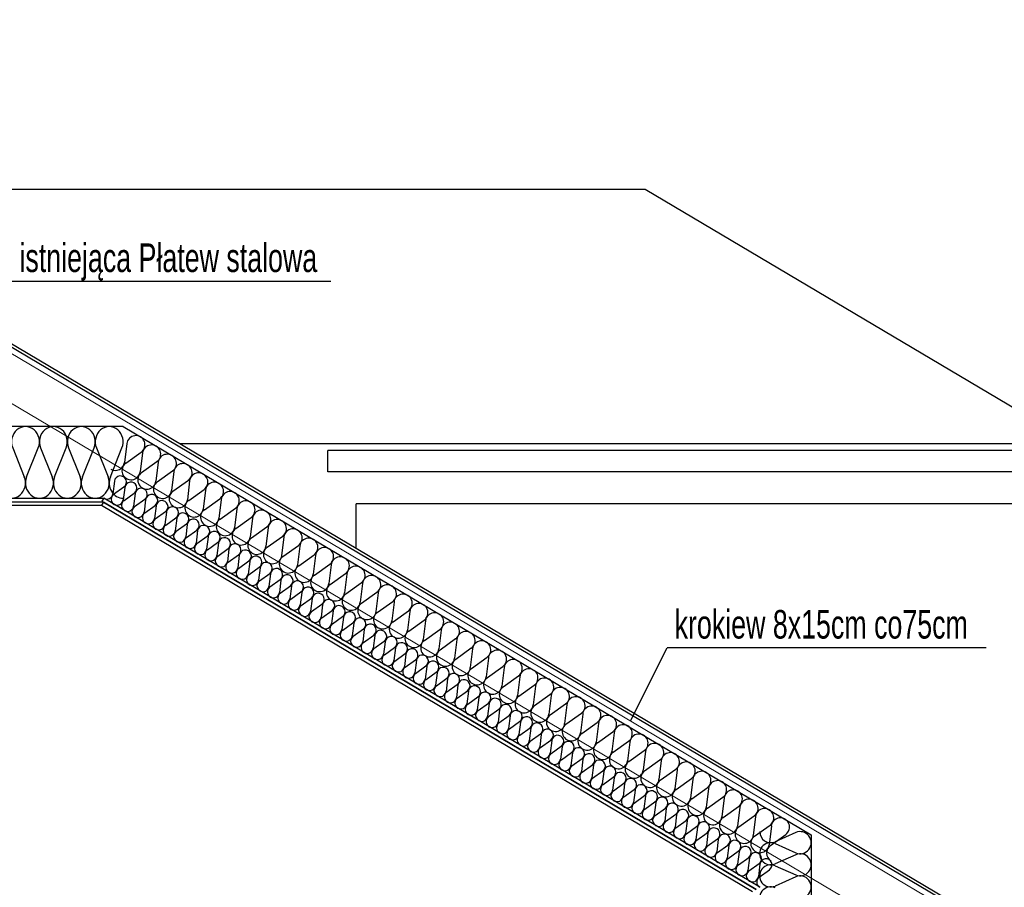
# Model space of a CAD drawing. Header units: millimetres. Extents: x -39 to 2061, y 142 to 1627.
# Tile 7 of 9: x 1092 to 1436, y 960 to 1263. Entities that reach past the tile are written whole.
import ezdxf

# ---------------------------------------------------------------- set-up
doc = ezdxf.new("R2010")
doc.units = ezdxf.units.MM
for name, color, linetype in [('__opis mały', 1, 'Continuous'), ('__opis pomocnicze', 9, 'Continuous'), ('__SZRAF', 8, 'Continuous')]:
    doc.layers.add(name, color=color, linetype=linetype)
doc.layers.add('Inwentaryzacja Konst._Nr_Pióra__3', color=7, linetype='Continuous', lineweight=20, true_color=0xff6600)
doc.styles.add('BIKTS', font='bikromsw.shx', dxfattribs={"width": 0.7})

msp = doc.modelspace()

# ---------------------------------------------------------------- linework, layer by layer
at = {"layer": '__opis pomocnicze'}
for p, q in [((1200.37, 1172.01), (1088.91, 1172.01)), ((1429.36, 1043.89), (1317.9, 1043.89))]:
    msp.add_line(p, q, dxfattribs=at)
msp.add_lwpolyline([(1305.05, 1018.41), (1317.9, 1043.89)], dxfattribs=at)
at = {"layer": '__SZRAF', "linetype": 'Continuous'}
for p, q in [((897.74, 1263.49), (1551.54, 875.69)), ((897.74, 1262.33), (1551.54, 874.53)), ((997.62, 1204.24), (1310.19, 1204.24)), ((1310.19, 1204.24), (1460.24, 1115.24)), ((1127.76, 1121.24), (1084.37, 1121.24)), ((1127.76, 1121.24), (1368.24, 978.61)), ((1129.02, 1115.3), (1128.22, 1108.73)), ((1460.24, 1115.24), (1147.67, 1115.24)), ((1089.15, 1113.79), (1093.21, 1103.69)), ((1094.03, 1103.69), (1098.09, 1113.79)), ((1098.91, 1113.79), (1102.96, 1103.69)), ((1103.78, 1103.69), (1107.84, 1113.79)), ((1108.66, 1113.79), (1112.72, 1103.69)), ((1113.54, 1103.69), (1117.59, 1113.79)), ((1118.41, 1113.79), (1122.47, 1103.69)), ((1123.29, 1103.69), (1127.35, 1113.79)), ((1128.68, 1108.46), (1134.05, 1112.31)), ((1134.52, 1112.04), (1133.71, 1105.47)), ((1477.24, 1112.96), (1199.24, 1112.96)), ((1199.24, 1105.46), (1199.24, 1112.96)), ((1134.17, 1105.2), (1139.55, 1109.05)), ((1140.01, 1108.78), (1139.2, 1102.21)), ((1139.67, 1101.94), (1145.04, 1105.79)), ((1145.51, 1105.52), (1144.7, 1098.95)), ((1469.74, 1105.46), (1199.24, 1105.46)), ((1124.68, 1102.16), (1124.14, 1097.79)), ((1145.16, 1098.68), (1150.54, 1102.54)), ((1151, 1102.26), (1150.19, 1095.69)), ((1124.44, 1097.61), (1128.02, 1100.19)), ((1128.32, 1100), (1127.78, 1095.63)), ((1128.08, 1095.45), (1131.66, 1098.03)), ((1131.96, 1097.85), (1131.42, 1093.47)), ((1150.66, 1095.42), (1156.03, 1099.28)), ((1156.5, 1099), (1155.69, 1092.43)), ((1051.99, 1094.99), (1120.56, 1094.99)), ((1053.24, 1096.24), (1120.95, 1096.24)), ((1120.85, 1094.82), (1120.22, 1093.74)), ((1120.95, 1096.22), (1120.31, 1095.14)), ((1120.31, 1095.14), (1348.99, 959.5)), ((1348.99, 959.5), (1120.85, 1094.82)), ((1350.24, 960.22), (1120.95, 1096.22)), ((1131.72, 1093.29), (1135.3, 1095.87)), ((1135.6, 1095.69), (1135.06, 1091.31)), ((1156.15, 1092.16), (1161.53, 1096.02)), ((1161.99, 1095.74), (1161.18, 1089.17)), ((1050.74, 1093.74), (1120.22, 1093.74)), ((1120.22, 1093.74), (1347.74, 958.79)), ((1135.36, 1091.13), (1138.94, 1093.71)), ((1139.24, 1093.53), (1138.7, 1089.15)), ((1139, 1088.97), (1142.58, 1091.55)), ((1142.88, 1091.37), (1142.33, 1087)), ((1161.65, 1088.9), (1167.02, 1092.76)), ((1167.48, 1092.48), (1166.68, 1085.92)), ((1209.24, 1078.73), (1209.24, 1094.24)), ((1460.24, 1094.24), (1209.24, 1094.24)), ((1142.64, 1086.81), (1146.22, 1089.39)), ((1146.52, 1089.21), (1145.97, 1084.84)), ((1167.14, 1085.64), (1172.52, 1089.5)), ((1172.98, 1089.22), (1172.17, 1082.66)), ((1146.28, 1084.66), (1149.86, 1087.23)), ((1150.16, 1087.05), (1149.61, 1082.68)), ((1149.92, 1082.5), (1153.49, 1085.07)), ((1153.8, 1084.89), (1153.25, 1080.52)), ((1172.64, 1082.38), (1178.01, 1086.24)), ((1178.47, 1085.97), (1177.67, 1079.4)), ((1153.56, 1080.34), (1157.13, 1082.92)), ((1157.44, 1082.73), (1156.89, 1078.36)), ((1157.2, 1078.18), (1160.77, 1080.76)), ((1178.13, 1079.12), (1183.51, 1082.98)), ((1183.97, 1082.71), (1183.16, 1076.14)), ((1161.08, 1080.58), (1160.53, 1076.2)), ((1160.84, 1076.02), (1164.41, 1078.6)), ((1164.72, 1078.42), (1164.17, 1074.04)), ((1183.62, 1075.86), (1189, 1079.72)), ((1189.46, 1079.45), (1188.66, 1072.88)), ((1164.48, 1073.86), (1168.05, 1076.44)), ((1168.36, 1076.26), (1167.81, 1071.88)), ((1168.12, 1071.7), (1171.69, 1074.28)), ((1172, 1074.1), (1171.45, 1069.73)), ((1189.12, 1072.61), (1194.5, 1076.46)), ((1194.96, 1076.19), (1194.15, 1069.62)), ((1171.76, 1069.54), (1175.33, 1072.12)), ((1175.64, 1071.94), (1175.09, 1067.57)), ((1194.61, 1069.35), (1199.99, 1073.2)), ((1200.45, 1072.93), (1199.65, 1066.36)), ((1175.4, 1067.39), (1178.97, 1069.96)), ((1179.28, 1069.78), (1178.73, 1065.41)), ((1179.04, 1065.23), (1182.61, 1067.8)), ((1182.92, 1067.62), (1182.37, 1063.25)), ((1200.11, 1066.09), (1205.49, 1069.94)), ((1205.95, 1069.67), (1205.14, 1063.1)), ((1182.67, 1063.07), (1186.25, 1065.65)), ((1186.56, 1065.46), (1186.01, 1061.09)), ((1186.31, 1060.91), (1189.89, 1063.49)), ((1205.6, 1062.83), (1210.98, 1066.68)), ((1211.44, 1066.41), (1210.64, 1059.84)), ((1211.1, 1059.57), (1216.48, 1063.43)), ((1190.2, 1063.31), (1189.65, 1058.93)), ((1189.95, 1058.75), (1193.53, 1061.33)), ((1193.83, 1061.15), (1193.29, 1056.77)), ((1216.94, 1063.15), (1216.13, 1056.58)), ((1216.59, 1056.31), (1221.97, 1060.17)), ((1193.59, 1056.59), (1197.17, 1059.17)), ((1197.47, 1058.99), (1196.93, 1054.62)), ((1197.23, 1054.43), (1200.81, 1057.01)), ((1201.11, 1056.83), (1200.57, 1052.46)), ((1222.43, 1059.89), (1221.63, 1053.32)), ((1222.09, 1053.05), (1227.47, 1056.91)), ((1227.93, 1056.63), (1227.12, 1050.06)), ((1200.87, 1052.28), (1204.45, 1054.85)), ((1204.75, 1054.67), (1204.21, 1050.3)), ((1227.58, 1049.79), (1232.96, 1053.65)), ((1233.42, 1053.37), (1232.62, 1046.81)), ((1204.51, 1050.12), (1208.09, 1052.69)), ((1208.39, 1052.51), (1207.85, 1048.14)), ((1208.15, 1047.96), (1211.73, 1050.53)), ((1212.03, 1050.35), (1211.49, 1045.98)), ((1233.08, 1046.53), (1238.46, 1050.39)), ((1238.92, 1050.11), (1238.11, 1043.55)), ((1211.79, 1045.8), (1215.37, 1048.38)), ((1215.67, 1048.19), (1215.12, 1043.82)), ((1215.43, 1043.64), (1219.01, 1046.22)), ((1238.57, 1043.27), (1243.95, 1047.13)), ((1244.41, 1046.86), (1243.61, 1040.29)), ((1219.31, 1046.04), (1218.76, 1041.66)), ((1219.07, 1041.48), (1222.64, 1044.06)), ((1222.95, 1043.88), (1222.4, 1039.5)), ((1244.07, 1040.01), (1249.44, 1043.87)), ((1249.91, 1043.6), (1249.1, 1037.03)), ((1222.71, 1039.32), (1226.28, 1041.9)), ((1226.59, 1041.72), (1226.04, 1037.35)), ((1226.35, 1037.16), (1229.92, 1039.74)), ((1230.23, 1039.56), (1229.68, 1035.19)), ((1249.56, 1036.75), (1254.94, 1040.61)), ((1255.4, 1040.34), (1254.6, 1033.77)), ((1229.99, 1035.01), (1233.56, 1037.58)), ((1233.87, 1037.4), (1233.32, 1033.03)), ((1255.06, 1033.5), (1260.43, 1037.35)), ((1260.9, 1037.08), (1260.09, 1030.51)), ((1233.63, 1032.85), (1237.2, 1035.42)), ((1237.51, 1035.24), (1236.96, 1030.87)), ((1237.27, 1030.69), (1240.84, 1033.27)), ((1241.15, 1033.08), (1240.6, 1028.71)), ((1260.55, 1030.24), (1265.93, 1034.09)), ((1266.39, 1033.82), (1265.58, 1027.25)), ((1240.91, 1028.53), (1244.48, 1031.11)), ((1244.79, 1030.92), (1244.24, 1026.55)), ((1266.05, 1026.98), (1271.42, 1030.83)), ((1271.89, 1030.56), (1271.08, 1023.99)), ((1244.55, 1026.37), (1248.12, 1028.95)), ((1248.43, 1028.77), (1247.88, 1024.39)), ((1248.19, 1024.21), (1251.76, 1026.79)), ((1252.07, 1026.61), (1251.52, 1022.23)), ((1271.54, 1023.72), (1276.92, 1027.57)), ((1277.38, 1027.3), (1276.57, 1020.73)), ((1251.83, 1022.05), (1255.4, 1024.63)), ((1255.71, 1024.45), (1255.16, 1020.08)), ((1255.46, 1019.89), (1259.04, 1022.47)), ((1259.35, 1022.29), (1258.8, 1017.92)), ((1277.04, 1020.46), (1282.41, 1024.32)), ((1282.88, 1024.04), (1282.07, 1017.47)), ((1259.1, 1017.74), (1262.68, 1020.31)), ((1262.98, 1020.13), (1262.44, 1015.76)), ((1282.53, 1017.2), (1287.91, 1021.06)), ((1288.37, 1020.78), (1287.56, 1014.21)), ((1262.74, 1015.58), (1266.32, 1018.15)), ((1266.62, 1017.97), (1266.08, 1013.6)), ((1266.38, 1013.42), (1269.96, 1016)), ((1270.26, 1015.81), (1269.72, 1011.44)), ((1288.03, 1013.94), (1293.4, 1017.8)), ((1293.86, 1017.52), (1293.06, 1010.95)), ((1270.02, 1011.26), (1273.6, 1013.84)), ((1273.9, 1013.66), (1273.36, 1009.28)), ((1293.52, 1010.68), (1298.9, 1014.54)), ((1299.36, 1014.26), (1298.55, 1007.7)), ((1273.66, 1009.1), (1277.24, 1011.68)), ((1277.54, 1011.5), (1277, 1007.12)), ((1277.3, 1006.94), (1280.88, 1009.52)), ((1281.18, 1009.34), (1280.64, 1004.96)), ((1299.02, 1007.42), (1304.39, 1011.28)), ((1304.85, 1011), (1304.05, 1004.44)), ((1280.94, 1004.78), (1284.52, 1007.36)), ((1284.82, 1007.18), (1284.27, 1002.81)), ((1284.58, 1002.62), (1288.16, 1005.2)), ((1288.46, 1005.02), (1287.91, 1000.65)), ((1304.51, 1004.16), (1309.89, 1008.02)), ((1310.35, 1007.75), (1309.54, 1001.18)), ((1288.22, 1000.47), (1291.79, 1003.04)), ((1292.1, 1002.86), (1291.55, 998.49)), ((1310, 1000.9), (1315.38, 1004.76)), ((1315.84, 1004.49), (1315.04, 997.92)), ((1315.5, 997.64), (1320.88, 1001.5)), ((1291.86, 998.31), (1295.43, 1000.88)), ((1295.74, 1000.7), (1295.19, 996.33)), ((1295.5, 996.15), (1299.07, 998.73)), ((1299.38, 998.54), (1298.83, 994.17)), ((1321.34, 1001.23), (1320.53, 994.66)), ((1320.99, 994.39), (1326.37, 998.24)), ((1299.14, 993.99), (1302.71, 996.57)), ((1303.02, 996.39), (1302.47, 992.01)), ((1326.83, 997.97), (1326.03, 991.4)), ((1326.49, 991.13), (1331.87, 994.98)), ((1332.33, 994.71), (1331.52, 988.14)), ((1302.78, 991.83), (1306.35, 994.41)), ((1306.66, 994.23), (1306.11, 989.85)), ((1306.42, 989.67), (1309.99, 992.25)), ((1310.3, 992.07), (1309.75, 987.7)), ((1331.98, 987.87), (1337.36, 991.72)), ((1337.82, 991.45), (1337.02, 984.88)), ((1310.06, 987.51), (1313.63, 990.09)), ((1313.94, 989.91), (1313.39, 985.54)), ((1313.7, 985.36), (1317.27, 987.93)), ((1317.58, 987.75), (1317.03, 983.38)), ((1337.48, 984.61), (1342.86, 988.46)), ((1343.32, 988.19), (1342.51, 981.62)), ((1317.34, 983.2), (1320.91, 985.77)), ((1321.22, 985.59), (1320.67, 981.22)), ((1342.97, 981.35), (1348.35, 985.21)), ((1348.81, 984.93), (1348.01, 978.36)), ((1320.98, 981.04), (1324.55, 983.61)), ((1324.86, 983.43), (1324.31, 979.06)), ((1324.61, 978.88), (1328.19, 981.46)), ((1328.5, 981.27), (1327.95, 976.9)), ((1348.47, 978.09), (1353.85, 981.95)), ((1354.31, 981.67), (1353.5, 975.1)), ((1328.25, 976.72), (1331.83, 979.3)), ((1332.14, 979.12), (1331.59, 974.74)), ((1353.96, 974.83), (1359.34, 978.69)), ((1362.87, 979.35), (1355.6, 976.14)), ((1368.24, 978.61), (1368.24, 832.74)), ((1331.89, 974.56), (1335.47, 977.14)), ((1335.77, 976.96), (1335.23, 972.58)), ((1335.53, 972.4), (1339.11, 974.98)), ((1339.41, 974.8), (1338.87, 970.43)), ((1355.6, 975.49), (1362.87, 972.27)), ((1339.17, 970.24), (1342.75, 972.82)), ((1343.05, 972.64), (1342.51, 968.27)), ((1342.81, 968.09), (1346.39, 970.66)), ((1362.87, 971.62), (1355.6, 968.4)), ((1346.69, 970.48), (1346.15, 966.11)), ((1346.45, 965.93), (1350.03, 968.5)), ((1350.33, 968.32), (1349.79, 963.95)), ((1355.6, 967.75), (1362.87, 964.54)), ((1350.09, 963.77), (1353.67, 966.34)), ((1362.87, 963.89), (1355.6, 960.67))]:
    msp.add_line(p, q, dxfattribs=at)
for centre, major_axis, ratio, start_param, end_param in [((1093.62, 1115.93), (0, 5.32), 0.91718, 4.299595, 8.266775), ((1103.37, 1115.93), (0, 5.32), 0.91718, 4.299595, 8.266775), ((1113.13, 1115.93), (0, 5.32), 0.91718, 4.299595, 8.266775), ((1122.88, 1115.93), (0, 5.32), 0.91718, 4.299595, 8.266775), ((1132.19, 1114.91), (2.75, -1.63), 0.9987, 5.870392, 9.837571), ((1137.69, 1111.65), (2.75, -1.63), 0.9987, 5.870392, 9.837571), ((1143.18, 1108.39), (2.75, -1.63), 0.9987, 5.870392, 9.837571), ((1125.05, 1109.12), (2.75, -1.63), 0.9987, 4.712389, 6.695979), ((1130.54, 1105.86), (2.75, -1.63), 0.9987, 2.7288, 6.695979), ((1148.67, 1105.13), (2.75, -1.63), 0.9987, 5.870392, 9.837571), ((1136.04, 1102.6), (2.75, -1.63), 0.9987, 2.7288, 6.695979), ((1154.17, 1101.87), (2.75, -1.63), 0.9987, 5.870392, 9.837571), ((1088.74, 1101.56), (0, 5.32), 0.91718, 1.158004, 5.125183), ((1098.5, 1101.56), (0, 5.32), 0.91718, 1.158004, 5.125183), ((1108.25, 1101.56), (0, 5.32), 0.91718, 1.158004, 5.125183), ((1118, 1101.56), (0, 5.32), 0.91718, 1.158004, 5.125183), ((1127.76, 1101.56), (0, 5.32), 0.91718, 1.158004, 3.141593), ((1126.79, 1101.91), (1.08, 1.83), 0.994821, 4.299595, 8.266775), ((1130.43, 1099.75), (1.08, 1.83), 0.994821, 4.299595, 8.266775), ((1141.53, 1099.34), (2.75, -1.63), 0.9987, 2.7288, 6.695979), ((1159.66, 1098.61), (2.75, -1.63), 0.9987, 5.870392, 9.837571), ((1134.07, 1097.59), (1.08, 1.83), 0.994821, 4.299595, 8.266775), ((1147.02, 1096.09), (2.75, -1.63), 0.9987, 2.7288, 6.695979), ((1165.16, 1095.35), (2.75, -1.63), 0.9987, 5.870392, 9.837571), ((1122.04, 1098.04), (1.08, 1.83), 0.994821, 3.141593, 5.125182), ((1125.67, 1095.89), (1.08, 1.83), 0.994821, 1.158004, 5.125183), ((1129.31, 1093.73), (1.08, 1.83), 0.994821, 1.158004, 5.125183), ((1137.71, 1095.43), (1.08, 1.83), 0.994821, 4.299595, 8.266775), ((1141.34, 1093.27), (1.08, 1.83), 0.994821, 4.299595, 8.266775), ((1152.52, 1092.83), (2.75, -1.63), 0.9987, 2.7288, 6.695979), ((1170.65, 1092.09), (2.75, -1.63), 0.9987, 5.870392, 9.837571), ((1132.95, 1091.57), (1.08, 1.83), 0.994821, 1.158004, 5.125183), ((1136.59, 1089.41), (1.08, 1.83), 0.994821, 1.158004, 5.125183), ((1144.98, 1091.11), (1.08, 1.83), 0.994821, 4.299595, 8.266775), ((1148.62, 1088.96), (1.08, 1.83), 0.994821, 4.299595, 8.266775), ((1158.01, 1089.57), (2.75, -1.63), 0.9987, 2.7288, 6.695979), ((1176.15, 1088.83), (2.75, -1.63), 0.9987, 5.870392, 9.837571), ((1140.23, 1087.25), (1.08, 1.83), 0.994821, 1.158004, 5.125183), ((1152.26, 1086.8), (1.08, 1.83), 0.994821, 4.299595, 8.266775), ((1163.51, 1086.31), (2.75, -1.63), 0.9987, 2.7288, 6.695979), ((1181.64, 1085.57), (2.75, -1.63), 0.9987, 5.870392, 9.837571), ((1143.87, 1085.09), (1.08, 1.83), 0.994821, 1.158004, 5.125183), ((1147.51, 1082.93), (1.08, 1.83), 0.994821, 1.158004, 5.125183), ((1155.9, 1084.64), (1.08, 1.83), 0.994821, 4.299595, 8.266775), ((1159.54, 1082.48), (1.08, 1.83), 0.994821, 4.299595, 8.266775), ((1169, 1083.05), (2.75, -1.63), 0.9987, 2.7288, 6.695979), ((1187.14, 1082.31), (2.75, -1.63), 0.9987, 5.870392, 9.837571), ((1151.15, 1080.77), (1.08, 1.83), 0.994821, 1.158004, 5.125183), ((1163.18, 1080.32), (1.08, 1.83), 0.994821, 4.299595, 8.266775), ((1174.5, 1079.79), (2.75, -1.63), 0.9987, 2.7288, 6.695979), ((1192.63, 1079.06), (2.75, -1.63), 0.9987, 5.870392, 9.837571), ((1154.79, 1078.62), (1.08, 1.83), 0.994821, 1.158004, 5.125183), ((1158.43, 1076.46), (1.08, 1.83), 0.994821, 1.158004, 5.125183), ((1166.82, 1078.16), (1.08, 1.83), 0.994821, 4.299595, 8.266775), ((1170.46, 1076), (1.08, 1.83), 0.994821, 4.299595, 8.266775), ((1179.99, 1076.53), (2.75, -1.63), 0.9987, 2.7288, 6.695979), ((1198.13, 1075.8), (2.75, -1.63), 0.9987, 5.870392, 9.837571), ((1162.07, 1074.3), (1.08, 1.83), 0.994821, 1.158004, 5.125183), ((1165.71, 1072.14), (1.08, 1.83), 0.994821, 1.158004, 5.125183), ((1174.1, 1073.84), (1.08, 1.83), 0.994821, 4.299595, 8.266775), ((1177.74, 1071.69), (1.08, 1.83), 0.994821, 4.299595, 8.266775), ((1185.49, 1073.27), (2.75, -1.63), 0.9987, 2.7288, 6.695979), ((1203.62, 1072.54), (2.75, -1.63), 0.9987, 5.870392, 9.837571), ((1169.35, 1069.98), (1.08, 1.83), 0.994821, 1.158004, 5.125183), ((1181.38, 1069.53), (1.08, 1.83), 0.994821, 4.299595, 8.266775), ((1190.98, 1070.01), (2.75, -1.63), 0.9987, 2.7288, 6.695979), ((1209.12, 1069.28), (2.75, -1.63), 0.9987, 5.870392, 9.837571), ((1172.99, 1067.82), (1.08, 1.83), 0.994821, 1.158004, 5.125183), ((1176.63, 1065.66), (1.08, 1.83), 0.994821, 1.158004, 5.125183), ((1185.02, 1067.37), (1.08, 1.83), 0.994821, 4.299595, 8.266775), ((1188.66, 1065.21), (1.08, 1.83), 0.994821, 4.299595, 8.266775), ((1196.48, 1066.75), (2.75, -1.63), 0.9987, 2.7288, 6.695979), ((1214.61, 1066.02), (2.75, -1.63), 0.9987, 5.870392, 9.837571), ((1180.27, 1063.5), (1.08, 1.83), 0.994821, 1.158004, 5.125183), ((1192.3, 1063.05), (1.08, 1.83), 0.994821, 4.299595, 8.266775), ((1201.97, 1063.49), (2.75, -1.63), 0.9987, 2.7288, 6.695979), ((1220.11, 1062.76), (2.75, -1.63), 0.9987, 5.870392, 9.837571), ((1183.91, 1061.35), (1.08, 1.83), 0.994821, 1.158004, 5.125183), ((1187.55, 1059.19), (1.08, 1.83), 0.994821, 1.158004, 5.125183), ((1195.94, 1060.89), (1.08, 1.83), 0.994821, 4.299595, 8.266775), ((1199.58, 1058.73), (1.08, 1.83), 0.994821, 4.299595, 8.266775), ((1207.47, 1060.23), (2.75, -1.63), 0.9987, 2.7288, 6.695979), ((1225.6, 1059.5), (2.75, -1.63), 0.9987, 5.870392, 9.837571), ((1191.19, 1057.03), (1.08, 1.83), 0.994821, 1.158004, 5.125183), ((1194.82, 1054.87), (1.08, 1.83), 0.994821, 1.158004, 5.125183), ((1203.22, 1056.57), (1.08, 1.83), 0.994821, 4.299595, 8.266775), ((1206.86, 1054.42), (1.08, 1.83), 0.994821, 4.299595, 8.266775), ((1212.96, 1056.98), (2.75, -1.63), 0.9987, 2.7288, 6.695979), ((1231.1, 1056.24), (2.75, -1.63), 0.9987, 5.870392, 9.837571), ((1198.46, 1052.71), (1.08, 1.83), 0.994821, 1.158004, 5.125183), ((1210.49, 1052.26), (1.08, 1.83), 0.994821, 4.299595, 8.266775), ((1218.46, 1053.72), (2.75, -1.63), 0.9987, 2.7288, 6.695979), ((1236.59, 1052.98), (2.75, -1.63), 0.9987, 5.870392, 9.837571), ((1202.1, 1050.55), (1.08, 1.83), 0.994821, 1.158004, 5.125183), ((1205.74, 1048.39), (1.08, 1.83), 0.994821, 1.158004, 5.125183), ((1214.13, 1050.1), (1.08, 1.83), 0.994821, 4.299595, 8.266775), ((1217.77, 1047.94), (1.08, 1.83), 0.994821, 4.299595, 8.266775), ((1223.95, 1050.46), (2.75, -1.63), 0.9987, 2.7288, 6.695979), ((1229.45, 1047.2), (2.75, -1.63), 0.9987, 2.7288, 6.695979), ((1242.09, 1049.72), (2.75, -1.63), 0.9987, 5.870392, 9.837571), ((1247.58, 1046.46), (2.75, -1.63), 0.9987, 5.870392, 9.837571), ((1209.38, 1046.24), (1.08, 1.83), 0.994821, 1.158004, 5.125183), ((1221.41, 1045.78), (1.08, 1.83), 0.994821, 4.299595, 8.266775), ((1234.94, 1043.94), (2.75, -1.63), 0.9987, 2.7288, 6.695979), ((1253.08, 1043.2), (2.75, -1.63), 0.9987, 5.870392, 9.837571), ((1213.02, 1044.08), (1.08, 1.83), 0.994821, 1.158004, 5.125183), ((1216.66, 1041.92), (1.08, 1.83), 0.994821, 1.158004, 5.125183), ((1225.05, 1043.62), (1.08, 1.83), 0.994821, 4.299595, 8.266775), ((1228.69, 1041.46), (1.08, 1.83), 0.994821, 4.299595, 8.266775), ((1240.44, 1040.68), (2.75, -1.63), 0.9987, 2.7288, 6.695979), ((1258.57, 1039.95), (2.75, -1.63), 0.9987, 5.870392, 9.837571), ((1220.3, 1039.76), (1.08, 1.83), 0.994821, 1.158004, 5.125183), ((1223.94, 1037.6), (1.08, 1.83), 0.994821, 1.158004, 5.125183), ((1232.33, 1039.3), (1.08, 1.83), 0.994821, 4.299595, 8.266775), ((1235.97, 1037.15), (1.08, 1.83), 0.994821, 4.299595, 8.266775), ((1245.93, 1037.42), (2.75, -1.63), 0.9987, 2.7288, 6.695979), ((1264.07, 1036.69), (2.75, -1.63), 0.9987, 5.870392, 9.837571), ((1227.58, 1035.44), (1.08, 1.83), 0.994821, 1.158004, 5.125183), ((1239.61, 1034.99), (1.08, 1.83), 0.994821, 4.299595, 8.266775), ((1251.43, 1034.16), (2.75, -1.63), 0.9987, 2.7288, 6.695979), ((1269.56, 1033.43), (2.75, -1.63), 0.9987, 5.870392, 9.837571), ((1231.22, 1033.28), (1.08, 1.83), 0.994821, 1.158004, 5.125183), ((1234.86, 1031.12), (1.08, 1.83), 0.994821, 1.158004, 5.125183), ((1243.25, 1032.83), (1.08, 1.83), 0.994821, 4.299595, 8.266775), ((1246.89, 1030.67), (1.08, 1.83), 0.994821, 4.299595, 8.266775), ((1256.92, 1030.9), (2.75, -1.63), 0.9987, 2.7288, 6.695979), ((1275.06, 1030.17), (2.75, -1.63), 0.9987, 5.870392, 9.837571), ((1238.5, 1028.97), (1.08, 1.83), 0.994821, 1.158004, 5.125183), ((1250.53, 1028.51), (1.08, 1.83), 0.994821, 4.299595, 8.266775), ((1262.42, 1027.64), (2.75, -1.63), 0.9987, 2.7288, 6.695979), ((1280.55, 1026.91), (2.75, -1.63), 0.9987, 5.870392, 9.837571), ((1242.14, 1026.81), (1.08, 1.83), 0.994821, 1.158004, 5.125183), ((1245.78, 1024.65), (1.08, 1.83), 0.994821, 1.158004, 5.125183), ((1254.17, 1026.35), (1.08, 1.83), 0.994821, 4.299595, 8.266775), ((1257.81, 1024.19), (1.08, 1.83), 0.994821, 4.299595, 8.266775), ((1267.91, 1024.38), (2.75, -1.63), 0.9987, 2.7288, 6.695979), ((1286.04, 1023.65), (2.75, -1.63), 0.9987, 5.870392, 9.837571), ((1249.42, 1022.49), (1.08, 1.83), 0.994821, 1.158004, 5.125183), ((1261.45, 1022.04), (1.08, 1.83), 0.994821, 4.299595, 8.266775), ((1265.09, 1019.88), (1.08, 1.83), 0.994821, 4.299595, 8.266775), ((1273.4, 1021.12), (2.75, -1.63), 0.9987, 2.7288, 6.695979), ((1291.54, 1020.39), (2.75, -1.63), 0.9987, 5.870392, 9.837571), ((1253.06, 1020.33), (1.08, 1.83), 0.994821, 1.158004, 5.125183), ((1256.7, 1018.17), (1.08, 1.83), 0.994821, 1.158004, 5.125183), ((1268.73, 1017.72), (1.08, 1.83), 0.994821, 4.299595, 8.266775), ((1278.9, 1017.87), (2.75, -1.63), 0.9987, 2.7288, 6.695979), ((1297.03, 1017.13), (2.75, -1.63), 0.9987, 5.870392, 9.837571), ((1260.34, 1016.01), (1.08, 1.83), 0.994821, 1.158004, 5.125183), ((1263.98, 1013.85), (1.08, 1.83), 0.994821, 1.158004, 5.125183), ((1272.37, 1015.56), (1.08, 1.83), 0.994821, 4.299595, 8.266775), ((1276.01, 1013.4), (1.08, 1.83), 0.994821, 4.299595, 8.266775), ((1284.39, 1014.61), (2.75, -1.63), 0.9987, 2.7288, 6.695979), ((1302.53, 1013.87), (2.75, -1.63), 0.9987, 5.870392, 9.837571), ((1267.61, 1011.7), (1.08, 1.83), 0.994821, 1.158004, 5.125183), ((1279.64, 1011.24), (1.08, 1.83), 0.994821, 4.299595, 8.266775), ((1289.89, 1011.35), (2.75, -1.63), 0.9987, 2.7288, 6.695979), ((1308.02, 1010.61), (2.75, -1.63), 0.9987, 5.870392, 9.837571), ((1271.25, 1009.54), (1.08, 1.83), 0.994821, 1.158004, 5.125183), ((1274.89, 1007.38), (1.08, 1.83), 0.994821, 1.158004, 5.125183), ((1283.28, 1009.08), (1.08, 1.83), 0.994821, 4.299595, 8.266775), ((1286.92, 1006.92), (1.08, 1.83), 0.994821, 4.299595, 8.266775), ((1295.38, 1008.09), (2.75, -1.63), 0.9987, 2.7288, 6.695979), ((1313.52, 1007.35), (2.75, -1.63), 0.9987, 5.870392, 9.837571), ((1278.53, 1005.22), (1.08, 1.83), 0.994821, 1.158004, 5.125183), ((1290.56, 1004.77), (1.08, 1.83), 0.994821, 4.299595, 8.266775), ((1300.88, 1004.83), (2.75, -1.63), 0.9987, 2.7288, 6.695979), ((1319.01, 1004.09), (2.75, -1.63), 0.9987, 5.870392, 9.837571), ((1282.17, 1003.06), (1.08, 1.83), 0.994821, 1.158004, 5.125183), ((1285.81, 1000.9), (1.08, 1.83), 0.994821, 1.158004, 5.125183), ((1294.2, 1002.61), (1.08, 1.83), 0.994821, 4.299595, 8.266775), ((1297.84, 1000.45), (1.08, 1.83), 0.994821, 4.299595, 8.266775), ((1306.37, 1001.57), (2.75, -1.63), 0.9987, 2.7288, 6.695979), ((1324.51, 1000.84), (2.75, -1.63), 0.9987, 5.870392, 9.837571), ((1289.45, 998.74), (1.08, 1.83), 0.994821, 1.158004, 5.125183), ((1293.09, 996.58), (1.08, 1.83), 0.994821, 1.158004, 5.125183), ((1301.48, 998.29), (1.08, 1.83), 0.994821, 4.299595, 8.266775), ((1305.12, 996.13), (1.08, 1.83), 0.994821, 4.299595, 8.266775), ((1311.87, 998.31), (2.75, -1.63), 0.9987, 2.7288, 6.695979), ((1330, 997.58), (2.75, -1.63), 0.9987, 5.870392, 9.837571), ((1296.73, 994.43), (1.08, 1.83), 0.994821, 1.158004, 5.125183), ((1308.76, 993.97), (1.08, 1.83), 0.994821, 4.299595, 8.266775), ((1317.36, 995.05), (2.75, -1.63), 0.9987, 2.7288, 6.695979), ((1335.5, 994.32), (2.75, -1.63), 0.9987, 5.870392, 9.837571), ((1300.37, 992.27), (1.08, 1.83), 0.994821, 1.158004, 5.125183), ((1304.01, 990.11), (1.08, 1.83), 0.994821, 1.158004, 5.125183), ((1312.4, 991.81), (1.08, 1.83), 0.994821, 4.299595, 8.266775), ((1316.04, 989.65), (1.08, 1.83), 0.994821, 4.299595, 8.266775), ((1322.86, 991.79), (2.75, -1.63), 0.9987, 2.7288, 6.695979), ((1340.99, 991.06), (2.75, -1.63), 0.9987, 5.870392, 9.837571), ((1346.49, 987.8), (2.75, -1.63), 0.9987, 5.870392, 9.837571), ((1307.65, 987.95), (1.08, 1.83), 0.994821, 1.158004, 5.125183), ((1319.68, 987.5), (1.08, 1.83), 0.994821, 4.299595, 8.266775), ((1328.35, 988.53), (2.75, -1.63), 0.9987, 2.7288, 6.695979), ((1333.85, 985.27), (2.75, -1.63), 0.9987, 2.7288, 6.695979), ((1351.98, 984.54), (2.75, -1.63), 0.9987, 5.870392, 9.837571), ((1311.29, 985.79), (1.08, 1.83), 0.994821, 1.158004, 5.125183), ((1314.93, 983.63), (1.08, 1.83), 0.994821, 1.158004, 5.125183), ((1323.32, 985.34), (1.08, 1.83), 0.994821, 4.299595, 8.266775), ((1326.96, 983.18), (1.08, 1.83), 0.994821, 4.299595, 8.266775), ((1339.34, 982.01), (2.75, -1.63), 0.9987, 2.7288, 6.695979), ((1357.48, 981.28), (2.75, -1.63), 0.9987, 5.870392, 9.837571), ((1318.57, 981.47), (1.08, 1.83), 0.994821, 1.158004, 5.125183), ((1322.21, 979.32), (1.08, 1.83), 0.994821, 1.158004, 5.125183), ((1330.6, 981.02), (1.08, 1.83), 0.994821, 4.299595, 8.266775), ((1334.24, 978.86), (1.08, 1.83), 0.994821, 4.299595, 8.266775), ((1344.84, 978.76), (2.75, -1.63), 0.9987, 2.7288, 6.695979), ((1325.85, 977.16), (1.08, 1.83), 0.994821, 1.158004, 5.125183), ((1337.88, 976.7), (1.08, 1.83), 0.994821, 4.299595, 8.266775), ((1350.33, 975.5), (2.75, -1.63), 0.9987, 2.7288, 6.695979), ((1354.07, 979.68), (0, -3.87), 0.990051, 4.712389, 6.695979), ((1364.41, 975.81), (0, -3.87), 0.990051, 5.870392, 9.837571), ((1329.49, 975), (1.08, 1.83), 0.994821, 1.158004, 5.125183), ((1333.13, 972.84), (1.08, 1.83), 0.994821, 1.158004, 5.125183), ((1341.52, 974.54), (1.08, 1.83), 0.994821, 4.299595, 8.266775), ((1345.16, 972.38), (1.08, 1.83), 0.994821, 4.299595, 8.266775), ((1354.07, 971.94), (0, -3.87), 0.990051, 2.7288, 6.695979), ((1355.83, 972.24), (2.75, -1.63), 0.9987, 2.7288, 4.712389), ((1336.76, 970.68), (1.08, 1.83), 0.994821, 1.158004, 5.125183), ((1348.8, 970.23), (1.08, 1.83), 0.994821, 4.299595, 8.266775), ((1364.41, 968.08), (0, -3.87), 0.990051, 5.870392, 9.837571), ((1340.4, 968.52), (1.08, 1.83), 0.994821, 1.158004, 5.125183), ((1344.04, 966.36), (1.08, 1.83), 0.994821, 1.158004, 5.125183), ((1354.07, 964.21), (0, -3.87), 0.990051, 2.7288, 6.695979), ((1352.43, 968.07), (1.08, 1.83), 0.994821, 4.299595, 8.266775), ((1347.68, 964.2), (1.08, 1.83), 0.994821, 1.158004, 5.125183), ((1351.32, 962.05), (1.08, 1.83), 0.994821, 1.158004, 3.141593), ((1364.41, 960.34), (0, -3.87), 0.990051, 5.870392, 9.837571), ((1354.07, 956.48), (0, -3.87), 0.990051, 2.7288, 6.695979)]:
    msp.add_ellipse(centre, major_axis=major_axis, ratio=ratio, start_param=start_param, end_param=end_param, dxfattribs=at)
at = {"layer": 'Inwentaryzacja Konst._Nr_Pióra__3', "color": 2}
for p, q in [((897.74, 1260), (1597.1, 845.18)), ((1067.24, 1142.03), (1562.54, 848.24))]:
    msp.add_line(p, q, dxfattribs=at)

# ---------------------------------------------------------------- texts
at = {"layer": '__opis mały', "style": 'BIKTS', "width": 0.7}
for s, p in [('istniejąca Płatew stalowa', (1091.52, 1175.29)), ('krokiew 8x15cm co75cm', (1320.51, 1047.16))]:
    msp.add_text(s, height=10, dxfattribs=at).set_placement(p)

doc.saveas('drawing.dxf')
